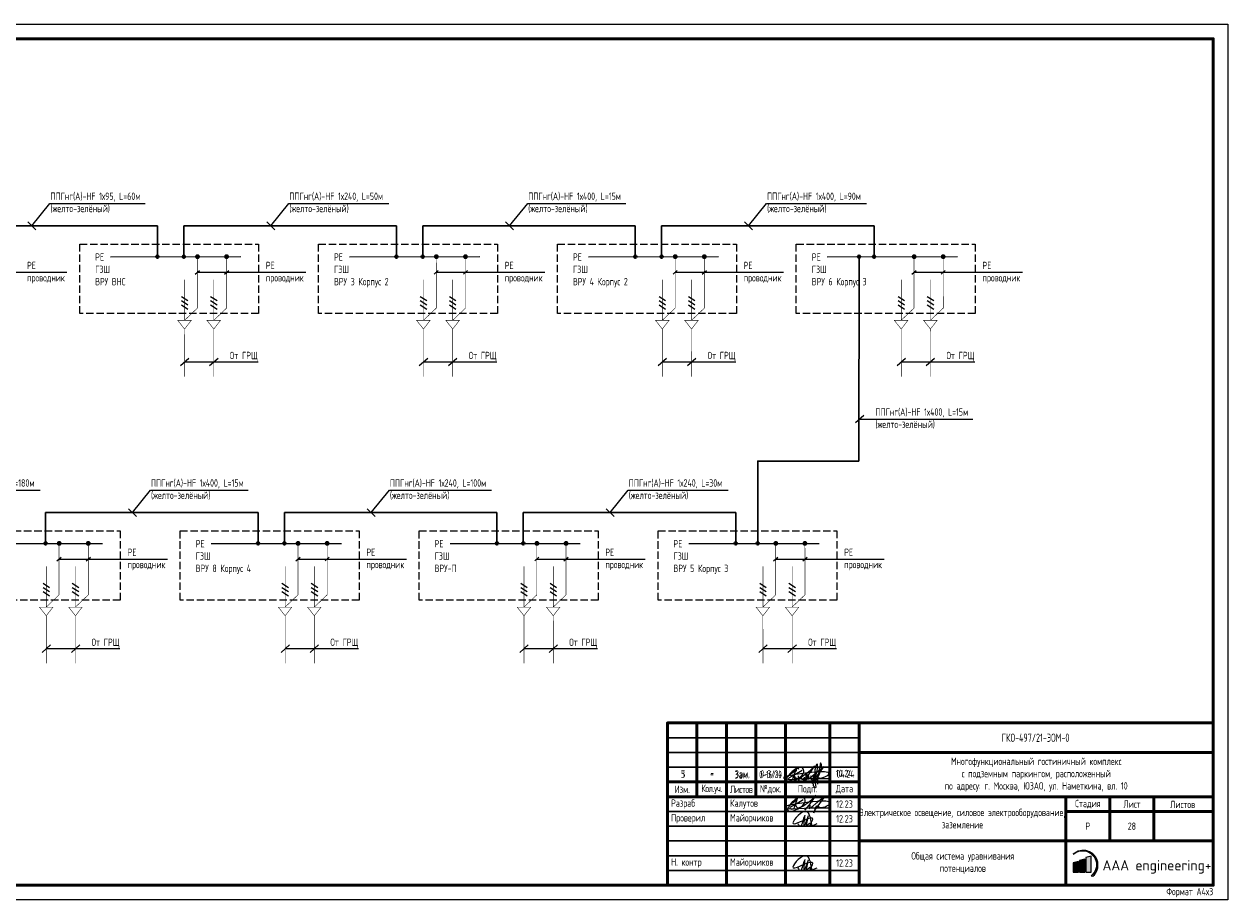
# Model space of a CAD drawing. Header units: millimetres. Extents: x -101899 to 582947, y -77476 to 345289.
# Tile 8 of 100: x 69895 to 110707, y -77476 to -47776. Entities that reach past the tile are written whole.
import ezdxf

# ---------------------------------------------------------------- set-up
doc = ezdxf.new("R2010")
doc.units = ezdxf.units.MM
doc.linetypes.add('GOST2.303 4', pattern=[7, 5, -2, 0])
doc.layers.add('$_ЭОМ', color=140, linetype='Continuous')
doc.layers.add('pecat', color=7, linetype='Continuous')
doc.layers.add('A-____-NOTE-TEXT', color=5, linetype='Continuous', lineweight=5, true_color=0x0000ff)
doc.layers.add('Schm_коммут_устройства', color=7, linetype='Continuous', lineweight=40, true_color=0x000000)
for name, color, linetype, lineweight in [('UD-ЭМ-Text', 7, 'Continuous', 5), ('текст', 7, 'Continuous', 20), ('ФОРМАТ', 7, 'Continuous', 18)]:
    doc.layers.add(name, color=color, linetype=linetype, lineweight=lineweight)
doc.styles.add('$_Electrical_gost', font='cs_gost2304.shx', dxfattribs={"width": 0.8})
doc.styles.add('ЭН', font='GOST_Common.ttf')

# ---------------------------------------------------------------- blocks, each defined once
blk = doc.blocks.new('*U65')
at = {"layer": 'ФОРМАТ'}
blk.add_lwpolyline([(0, 297), (630, 297), (630, 0), (0, 0)], close=True, dxfattribs=at)
at = {"layer": 'ФОРМАТ', "lineweight": 53}
blk.add_lwpolyline([(20, 5), (625, 5), (625, 292), (20, 292)], close=True, dxfattribs=at)
at = {"layer": 'ФОРМАТ', "lineweight": 15, "insert": (625, 2.5), "char_height": 2.5, "width": 42.3874, "attachment_point": 6, "style": '$_Electrical_gost'}
blk.add_mtext('Формат А4х3', dxfattribs=at)
blk = doc.blocks.new('А.Майорчиков')
at = {"layer": 'pecat', "color": 0, "linetype": 'ByBlock', "lineweight": -2}
for points in [[(9.15, 0.19), (6.53, 5.2), (2.48, 0.9), (9.34, 2.54), (8.41, 0.28), (10.98, 0.93)], [(4.13, 0.87), (4.88, 0.03), (6.46, 3.37), (6.66, 3.84)], [(7.72, 3.61), (6.35, 0.21), (6.57, 3.01), (6.66, 3.84)], [(7.72, 3.61), (7.56, 0.35), (8.6, 1.07), (9.07, 0.08), (9.15, 0.19)]]:
    blk.add_spline(points, degree=3, dxfattribs=at)
blk = doc.blocks.new('Штамп 3')
at = {"true_color": 0x504d51}
h = blk.add_hatch(color=251, dxfattribs=at)
h.dxf.hatch_style = 1
h.paths.add_polyline_path([(137.54, 10.47, -1.033512), (143.66, 3.22), (144.25, 3.04, 1.014927)])
at = {"true_color": 0x4b2401}
h = blk.add_hatch(color=38, dxfattribs=at)
h.dxf.hatch_style = 1
h.paths.add_polyline_path([(141.51, 8.85), (139.66, 8.38), (139.66, 4.41), (141.51, 4.41)])
at = {"true_color": 0x139b48}
h = blk.add_hatch(color=114, dxfattribs=at)
h.dxf.hatch_style = 1
h.paths.add_polyline_path([(143.68, 9.85), (141.83, 9.38), (141.83, 4.41), (143.68, 4.41)])
at = {"true_color": 0x504d51}
h = blk.add_hatch(color=251, dxfattribs=at)
h.dxf.hatch_style = 1
h.paths.add_polyline_path([(139.35, 8.01), (137.5, 7.53), (137.5, 4.41), (139.35, 4.41)])
at = {"linetype": 'ByBlock', "lineweight": 25}
blk.add_line((135, 0), (135, 0), dxfattribs=at)
at = {"color": 5, "ltscale": 100}
for points in [[(43.28, 27.38, 0.103904), (43.61, 26.69, 0.235071), (44.38, 26.28, 0.161521), (45.57, 26.81, 0.128808), (46.54, 27.99, 0.085182), (46.66, 28.82, 0.175378), (46.38, 29.61, 0.191596), (45.16, 29.94, 0.119018), (43.97, 29.48, 0.027118), (42.7, 28.54, 0.092445), (41.23, 26.84, 0.062634), (40.74, 25.89, 0.335684), (40.97, 25.21, 0.174698), (42.44, 25.15), (44.15, 25.89, 0.034647), (46.69, 27.31), (47.64, 28), (48.92, 29.08), (50.31, 30.49), (47.42, 26.46), (46.54, 25.39), (48.03, 27.11, -0.763325), (48.26, 27.01, -0.065177), (48.21, 26.72), (48.01, 26.02, 0.052351), (49.3, 26.83), (50.32, 27.69, 0.026697), (51.22, 28.47), (52.49, 29.48), (53.41, 30.32), (52.14, 28.45), (50.92, 26.96), (50.06, 25.73), (49.59, 24.51), (50.42, 26.7, -0.553862), (51.03, 26.84, 0.092612), (51.49, 26.49, 0.087518), (52.39, 26.36, 0.069253), (53.77, 26.75), (54.45, 27.11, 0.092964), (55.08, 27.61, 0.484334), (54.76, 28.29, 0.050486), (53.71, 28.47, 0.039715), (52.14, 28.45), (49.26, 28.25), (47.98, 28.16), (43.93, 27.58), (40.97, 26.99), (40.04, 26.73, 0.32462), (39.87, 26.35, 0.275801), (40.35, 26.05), (42.4, 25.92), (46.49, 26.17), (48.37, 26.19), (50.82, 26.22), (52.6, 26.25), (55.53, 26.2)], [(41.88, 27.72, 0.186939), (44.01, 29.4, 0.016559), (42.83, 26.04, -0.458633), (41.69, 25.89, -0.463695), (41.8, 26.56), (43.59, 27.58), (46.05, 29.06)]]:
    blk.add_lwpolyline(points, format="xyb", dxfattribs=at)
at = {"color": 251, "true_color": 0x504d51}
blk.add_lwpolyline([(137.54, 10.47, -1.033512), (143.66, 3.22), (144.25, 3.04, 1.014927), (137.54, 10.47)], format="xyb", dxfattribs=at)
at = {"color": 38, "true_color": 0x4b2401}
blk.add_lwpolyline([(139.66, 4.41), (141.51, 4.41), (141.51, 8.85), (139.66, 8.38)], close=True, dxfattribs=at)
at = {"color": 114, "true_color": 0x139b48}
blk.add_lwpolyline([(141.83, 4.41), (143.68, 4.41), (143.68, 9.85), (141.83, 9.38)], close=True, dxfattribs=at)
at = {"color": 251, "true_color": 0x504d51}
blk.add_lwpolyline([(137.5, 4.41), (139.35, 4.41), (139.35, 8.01), (137.5, 7.53)], close=True, dxfattribs=at)
at = {"layer": 'A-____-NOTE-TEXT'}
for points, knots in [([(48.75, 37.09), (48.7, 37.05), (48.57, 36.95), (48.63, 36.52), (48.59, 36.03), (49.14, 35.51), (49.57, 35.95), (49.51, 36.46), (49.47, 37.89), (49.46, 36.19), (49.63, 35.67), (49.68, 35.38), (49.27, 35.28), (50.23, 36.8), (50.37, 37.75), (50.97, 39.29), (50.92, 41.89), (49.94, 39.75), (50.01, 38.17), (49.88, 35.84), (50.17, 34.09), (50.27, 33.12), (49.99, 32.66), (49.36, 34.06), (49.38, 34.61), (49.34, 35.4), (50.05, 35.34), (50.78, 36.08), (51.39, 37.28), (51.82, 38.53), (52.18, 39.71), (52.33, 40.51), (51.91, 41.77), (51.4, 38.97), (51.25, 37.73), (50.74, 35.55), (50.86, 34.63), (50.91, 34.28)], [0, 0, 0, 0, 0.171393, 0.462094, 1.155737, 1.720369, 2.134476, 2.581555, 3.413728, 4.727463, 4.955197, 5.268252, 5.386123, 5.974734, 8.275816, 9.709852, 11.379458, 12.738559, 14.08585, 16.758326, 19.400492, 19.4584, 19.701898, 20.658885, 22.005926, 22.211787, 22.746414, 23.520346, 25.302356, 26.708962, 27.532365, 28.93512, 29.430518, 30.452004, 33.845551, 35.598043, 36.6598, 36.6598, 36.6598, 36.6598]), ([(44.53, 39.28), (44.49, 39.43), (44.4, 39.78), (44.11, 39.68), (43.84, 39.45), (43.63, 39.23), (43.58, 38.99), (43.67, 38.54), (43.83, 38.88), (43.61, 39.2), (43.45, 39.01), (43.3, 38.55), (43.18, 38.23), (43.08, 37.93), (43.03, 37.52), (42.98, 37.09), (42.91, 36.62), (42.96, 36.22), (43.17, 35.89), (43.48, 35.7), (43.74, 35.95), (43.88, 36.08)], [0, 0, 0, 0, 0.00156145, 0.00237391, 0.00318637, 0.00426225, 0.00533812, 0.00576408, 0.00720477, 0.00786618, 0.00889718, 0.00992817, 0.01103358, 0.01213898, 0.01353242, 0.01492586, 0.01652142, 0.01811698, 0.01894265, 0.01976832, 0.02164005, 0.02164005, 0.02164005, 0.02164005]), ([(44.33, 37.12), (44.34, 36.99), (44.39, 36.61), (44.46, 36.08), (44.5, 35.72), (44.52, 35.51), (44.45, 35.73), (44.39, 36.07), (44.41, 36.29), (44.58, 36.24), (44.82, 36.11), (45.03, 36.08), (45.22, 36.26), (45.35, 36.56), (45.44, 36.91), (45.38, 36.75), (45.33, 36.42), (45.33, 36.24), (45.46, 36.06), (45.66, 35.94), (45.87, 35.9), (46.09, 35.95), (46.27, 36.07), (46.39, 36.24), (46.45, 36.44), (46.49, 36.8), (46.47, 36.56), (46.49, 36.24), (46.53, 36.04), (46.62, 35.87), (46.81, 35.79), (47.06, 35.82), (47.27, 35.92), (47.4, 36.07), (47.48, 36.24), (47.53, 36.42), (47.56, 36.6), (47.58, 36.79), (47.57, 36.99), (47.51, 37.17), (47.4, 37.33), (47.22, 37.47), (47, 37.39), (46.85, 37.11), (46.88, 36.89), (46.89, 36.76)], [0, 0, 0, 0, 0.00129405, 0.00258809, 0.00323512, 0.00420565, 0.00547717, 0.00607914, 0.0066811, 0.00758406, 0.00823518, 0.00880474, 0.0093743, 0.01024675, 0.01089139, 0.01218066, 0.01264098, 0.01336454, 0.01415422, 0.01479727, 0.01544031, 0.01613694, 0.01683356, 0.01735602, 0.01787849, 0.01835135, 0.01966146, 0.0200997, 0.02060927, 0.02137362, 0.02213797, 0.02294275, 0.02354633, 0.0242984, 0.02484929, 0.02540017, 0.02595105, 0.02656826, 0.02718548, 0.0278027, 0.02841992, 0.02901094, 0.02976194, 0.0305756, 0.03182741, 0.03182741, 0.03182741, 0.03182741])]:
    blk.add_open_spline(points, degree=3, knots=knots, dxfattribs=at)
at = {"layer": 'ФОРМАТ', "lineweight": 50}
for p, q in [((10, 55), (10, 30)), ((20, 0), (20, 55)), ((30, 55), (30, 30)), ((40, 0), (40, 55)), ((55, 55), (55, 0)), ((65, 0), (65, 55)), ((65, 45), (185, 45)), ((0, 35), (65, 35)), ((0, 30), (185, 30)), ((135, 30), (135, 0)), ((150, 15), (150, 30)), ((164.88, 30), (164.88, 15)), ((135, 25), (185, 25)), ((65, 15), (185, 15))]:
    blk.add_line(p, q, dxfattribs=at)
at = {"layer": 'ФОРМАТ', "lineweight": 30}
for p, q in [((0, 50), (65, 50)), ((0, 45), (65, 45)), ((0, 40), (65, 40)), ((0, 25), (65, 25)), ((0, 20), (65, 20)), ((0, 15), (65, 15)), ((0, 10), (65, 10)), ((0, 5), (65, 5))]:
    blk.add_line(p, q, dxfattribs=at)
at = {"layer": 'ФОРМАТ', "lineweight": 15}
blk.add_line((150, 30), (135, 30), dxfattribs=at)
at = {"layer": 'ФОРМАТ', "lineweight": 50}
blk.add_lwpolyline([(185, 0), (0, 0), (0, 55), (185, 55)], close=True, dxfattribs=at)
at = {"color": 5, "ltscale": 100, "xscale": 0.96, "yscale": 0.96, "zscale": 0.96}
for p in [(40.23, 20), (40.23, 5)]:
    blk.add_blockref('А.Майорчиков', p, dxfattribs=at)
at = {"insert": (147.49, 8.5), "char_height": 3.5, "attachment_point": 1, "style": 'ЭН'}
blk.add_mtext('AAA engineering+', dxfattribs=at)
at = {"layer": 'текст', "char_height": 2.5, "style": '$_Electrical_gost'}
for s, insert, width, attachment_point in [('{\\H1.125x;ГКО-497/21-ЭОМ-0}', (113.3, 50), 34.3745, 4), ('Многофункциональный гостиничный комплекс\\Pс подземным паркингом, расположенный\\Pпо адресу: г. Москва, ЮЗАО, ул. Наметкина, вл. 10', (125, 37.5), 109.4637, 5), ('-', (14.48, 39.38), 2.8011, 1), ('Зам.', (22.74, 37.41), 5.9535, 4), ('{\\W0.7;0-16/10}', (31.1, 37.51), 7.9811, 4), ('Изм.', (5, 32.5), 10, 5), ('{\\T0.9;Кол.уч.}', (15, 32.5), 10, 5), ('{\\T0.9;Листов}', (25, 32.5), 10, 5), ('№док.', (35, 32.5), 10, 5), ('Подп.', (47.5, 32.5), 15, 5), ('Дата', (60, 32.5), 10, 5), (' Разраб', (0, 27.5), 20, 4), (' Калутов', (20, 27.5), 20, 4), ('{\\W0.9;12.23}', (60, 27.5), 10, 5), ('Стадия', (142.5, 27.5), 15, 5), ('Лист', (157.5, 27.5), 15, 5), ('Листов', (174.63, 27.37), 20, 5), ('Электрическое освещение, силовое электрооборудование,\\Pзаземление', (100, 22.58), 70, 5), (' Проверил', (0, 22.5), 20, 4), (' Майорчиков', (20, 22.5), 20, 4), ('{\\W0.9;12.23}', (60, 22.5), 10, 5), ('Р', (142.5, 20), 15, 5), (' Н. контр', (0, 7.5), 20, 4), ('{\\W0.9;12.23}', (60, 7.5), 10, 5), (' Майорчиков', (20, 7.5), 20, 4)]:
    blk.add_mtext(s, dxfattribs=dict(at, insert=insert, width=width, attachment_point=attachment_point))
at = {"layer": 'текст', "char_height": 2.5, "attachment_point": 1, "style": '$_Electrical_gost'}
for s, width, insert in [('\\pxsm1.5;5', 2.5, (4.66, 38.96)), ('\\pxsm1.5;10.24', 5.8481, (57.1, 39.14))]:
    blk.add_mtext_dynamic_manual_height_columns(s, width=width, gutter_width=1000, heights=[0], dxfattribs=dict(at, insert=insert))

msp = doc.modelspace()

# ---------------------------------------------------------------- hatches: boundary and pattern name
at = {"linetype": 'Continuous'}
h = msp.add_hatch(color=256, dxfattribs=at)
edge = h.paths.add_edge_path()
edge.add_arc((75774.6, -55662.5), 82.7, 0, 360)
h = msp.add_hatch(color=256, dxfattribs=at)
edge = h.paths.add_edge_path()
edge.add_arc((76760.5, -55662.5), 82.7, 0, 360)
h = msp.add_hatch(color=256, dxfattribs=at)
edge = h.paths.add_edge_path()
edge.add_arc((83872.9, -55662.5), 82.7, 0, 360)
h = msp.add_hatch(color=256, dxfattribs=at)
edge = h.paths.add_edge_path()
edge.add_arc((84858.8, -55662.5), 82.7, 0, 360)
h = msp.add_hatch(color=256, dxfattribs=at)
edge = h.paths.add_edge_path()
edge.add_arc((91971.2, -55662.5), 82.7, 0, 360)
h = msp.add_hatch(color=256, dxfattribs=at)
edge = h.paths.add_edge_path()
edge.add_arc((92957.1, -55662.5), 82.7, 0, 360)
h = msp.add_hatch(color=256, dxfattribs=at)
edge = h.paths.add_edge_path()
edge.add_arc((100069.5, -55662.5), 82.7, 0, 360)
h = msp.add_hatch(color=256, dxfattribs=at)
edge = h.paths.add_edge_path()
edge.add_arc((101055.4, -55662.5), 82.7, 0, 360)
h = msp.add_hatch(color=256, dxfattribs=at)
edge = h.paths.add_edge_path()
edge.add_arc((71085.7, -65385.8), 82.7, 0, 360)
h = msp.add_hatch(color=256, dxfattribs=at)
edge = h.paths.add_edge_path()
edge.add_arc((72071.6, -65385.8), 82.7, 0, 360)
h = msp.add_hatch(color=256, dxfattribs=at)
edge = h.paths.add_edge_path()
edge.add_arc((79184, -65385.8), 82.7, 0, 360)
h = msp.add_hatch(color=256, dxfattribs=at)
edge = h.paths.add_edge_path()
edge.add_arc((80169.9, -65385.8), 82.7, 0, 360)
h = msp.add_hatch(color=256, dxfattribs=at)
edge = h.paths.add_edge_path()
edge.add_arc((87282.3, -65385.8), 82.7, 0, 360)
h = msp.add_hatch(color=256, dxfattribs=at)
edge = h.paths.add_edge_path()
edge.add_arc((88268.2, -65385.8), 82.7, 0, 360)
h = msp.add_hatch(color=256, dxfattribs=at)
edge = h.paths.add_edge_path()
edge.add_arc((95380.6, -65385.8), 82.7, 0, 360)
h = msp.add_hatch(color=256, dxfattribs=at)
edge = h.paths.add_edge_path()
edge.add_arc((96366.5, -65385.8), 82.7, 0, 360)
at = {"layer": 'Schm_коммут_устройства', "ltscale": 100}
h = msp.add_hatch(color=256, dxfattribs=at)
edge = h.paths.add_edge_path()
edge.add_arc((74417.3, -55665.4), 39.7, 0, 360)
h = msp.add_hatch(color=256, dxfattribs=at)
edge = h.paths.add_edge_path()
edge.add_arc((74417.3, -55665.4), 39.7, 0, 360)
h = msp.add_hatch(color=256, dxfattribs=at)
edge = h.paths.add_edge_path()
edge.add_arc((75311.2, -55665.4), 39.7, 0, 360)
h = msp.add_hatch(color=256, dxfattribs=at)
edge = h.paths.add_edge_path()
edge.add_arc((75311.2, -55665.4), 39.7, 0, 360)
h = msp.add_hatch(color=256, dxfattribs=at)
edge = h.paths.add_edge_path()
edge.add_arc((82515.6, -55665.4), 39.7, 0, 360)
h = msp.add_hatch(color=256, dxfattribs=at)
edge = h.paths.add_edge_path()
edge.add_arc((82515.6, -55665.4), 39.7, 0, 360)
h = msp.add_hatch(color=256, dxfattribs=at)
edge = h.paths.add_edge_path()
edge.add_arc((83409.5, -55665.4), 39.7, 0, 360)
h = msp.add_hatch(color=256, dxfattribs=at)
edge = h.paths.add_edge_path()
edge.add_arc((83409.5, -55665.4), 39.7, 0, 360)
h = msp.add_hatch(color=256, dxfattribs=at)
edge = h.paths.add_edge_path()
edge.add_arc((90613.9, -55665.4), 39.7, 0, 360)
h = msp.add_hatch(color=256, dxfattribs=at)
edge = h.paths.add_edge_path()
edge.add_arc((90613.9, -55665.4), 39.7, 0, 360)
h = msp.add_hatch(color=256, dxfattribs=at)
edge = h.paths.add_edge_path()
edge.add_arc((91507.8, -55665.4), 39.7, 0, 360)
h = msp.add_hatch(color=256, dxfattribs=at)
edge = h.paths.add_edge_path()
edge.add_arc((91507.8, -55665.4), 39.7, 0, 360)
h = msp.add_hatch(color=256, dxfattribs=at)
edge = h.paths.add_edge_path()
edge.add_arc((98204.8, -55666.8), 39.7, 0, 360)
h = msp.add_hatch(color=256, dxfattribs=at)
edge = h.paths.add_edge_path()
edge.add_arc((98204.8, -55666.8), 39.7, 0, 360)
h = msp.add_hatch(color=256, dxfattribs=at)
edge = h.paths.add_edge_path()
edge.add_arc((98712.2, -55665.4), 39.7, 0, 360)
h = msp.add_hatch(color=256, dxfattribs=at)
edge = h.paths.add_edge_path()
edge.add_arc((98712.2, -55665.4), 39.7, 0, 360)
h = msp.add_hatch(color=256, dxfattribs=at)
edge = h.paths.add_edge_path()
edge.add_arc((70622.3, -65386.8), 39.7, 0, 360)
h = msp.add_hatch(color=256, dxfattribs=at)
edge = h.paths.add_edge_path()
edge.add_arc((70622.3, -65386.8), 39.7, 0, 360)
h = msp.add_hatch(color=256, dxfattribs=at)
edge = h.paths.add_edge_path()
edge.add_arc((77826.7, -65388.8), 39.7, 0, 360)
h = msp.add_hatch(color=256, dxfattribs=at)
edge = h.paths.add_edge_path()
edge.add_arc((77826.7, -65388.8), 39.7, 0, 360)
h = msp.add_hatch(color=256, dxfattribs=at)
edge = h.paths.add_edge_path()
edge.add_arc((78720.6, -65386.8), 39.7, 0, 360)
h = msp.add_hatch(color=256, dxfattribs=at)
edge = h.paths.add_edge_path()
edge.add_arc((78720.6, -65386.8), 39.7, 0, 360)
h = msp.add_hatch(color=256, dxfattribs=at)
edge = h.paths.add_edge_path()
edge.add_arc((85925, -65388.8), 39.7, 0, 360)
h = msp.add_hatch(color=256, dxfattribs=at)
edge = h.paths.add_edge_path()
edge.add_arc((85925, -65388.8), 39.7, 0, 360)
h = msp.add_hatch(color=256, dxfattribs=at)
edge = h.paths.add_edge_path()
edge.add_arc((86819, -65386.8), 39.7, 0, 360)
h = msp.add_hatch(color=256, dxfattribs=at)
edge = h.paths.add_edge_path()
edge.add_arc((86819, -65386.8), 39.7, 0, 360)
h = msp.add_hatch(color=256, dxfattribs=at)
edge = h.paths.add_edge_path()
edge.add_arc((94023.3, -65388.8), 39.7, 0, 360)
h = msp.add_hatch(color=256, dxfattribs=at)
edge = h.paths.add_edge_path()
edge.add_arc((94023.3, -65388.8), 39.7, 0, 360)
h = msp.add_hatch(color=256, dxfattribs=at)
edge = h.paths.add_edge_path()
edge.add_arc((94767.8, -65386.9), 39.7, 0, 360)
h = msp.add_hatch(color=256, dxfattribs=at)
edge = h.paths.add_edge_path()
edge.add_arc((94767.8, -65386.9), 39.7, 0, 360)

# ---------------------------------------------------------------- linework, layer by layer
at = {"linetype": 'Continuous'}
for p, q in [((70158.7, -54618.6), (70772.1, -53860.9)), ((70772.1, -53860.9), (74005.4, -53860.9)), ((78257, -54618.6), (78870.4, -53860.9)), ((78870.4, -53860.9), (82264, -53860.9)), ((86355.3, -54618.6), (86968.7, -53860.9)), ((86968.7, -53860.9), (90292.6, -53860.9)), ((94453.6, -54618.6), (95067, -53860.9)), ((95067, -53860.9), (98459.5, -53860.9)), ((70022.3, -54487), (70295.1, -54750.2)), ((78120.6, -54487), (78393.4, -54750.2)), ((86218.9, -54487), (86491.7, -54750.2)), ((94317.2, -54487), (94590, -54750.2)), ((75698.7, -56257.2), (75840.4, -56131.3)), ((76690, -56257.2), (76831.7, -56131.3)), ((83797, -56257.2), (83938.7, -56131.3)), ((84788.3, -56257.2), (84930, -56131.3)), ((91895.4, -56257.2), (92037.1, -56131.3)), ((92886.6, -56257.2), (93028.3, -56131.3)), ((99993.7, -56257.2), (100135.4, -56131.3)), ((100984.9, -56257.2), (101126.6, -56131.3)), ((75196.6, -59356.9), (75480, -59105.1)), ((76186.8, -59356.9), (76470.2, -59105.1)), ((83294.9, -59356.9), (83578.3, -59105.1)), ((84285.1, -59356.9), (84568.5, -59105.1)), ((91393.2, -59356.9), (91676.6, -59105.1)), ((92383.4, -59356.9), (92666.8, -59105.1)), ((99491.5, -59356.9), (99774.9, -59105.1)), ((100481.7, -59356.9), (100765.1, -59105.1)), ((98081.5, -61291.6), (98364.9, -61039.8)), ((98201.1, -61177.5), (102060.2, -61177.5)), ((66948.6, -63584.2), (70436.6, -63584.2)), ((73568.1, -64342), (74181.5, -63584.2)), ((74181.5, -63584.2), (77495.8, -63584.2)), ((81666.4, -64342), (82279.8, -63584.2)), ((82279.8, -63584.2), (85744.9, -63584.2)), ((89764.7, -64342), (90378.1, -63584.2)), ((90378.1, -63584.2), (93766.1, -63584.2)), ((73431.7, -64210.4), (73704.5, -64473.5)), ((81530, -64210.4), (81802.8, -64473.5)), ((89628.3, -64210.4), (89901.1, -64473.5)), ((71009.9, -65980.5), (71151.6, -65854.6)), ((72001.1, -65980.5), (72142.8, -65854.6)), ((79108.2, -65980.5), (79249.9, -65854.6)), ((80099.4, -65980.5), (80241.1, -65854.6)), ((87206.5, -65980.5), (87348.2, -65854.6)), ((88197.7, -65980.5), (88339.4, -65854.6)), ((95304.8, -65980.5), (95446.5, -65854.6)), ((96296, -65980.5), (96437.7, -65854.6)), ((70507.7, -69080.2), (70791.1, -68828.5)), ((71497.9, -69080.2), (71781.3, -68828.5)), ((78606.1, -69080.2), (78889.4, -68828.5)), ((79596.2, -69080.2), (79879.6, -68828.5)), ((86704.4, -69080.2), (86987.7, -68828.5)), ((87694.6, -69080.2), (87977.9, -68828.5)), ((94802.7, -69080.2), (95086.1, -68828.5)), ((95792.9, -69080.2), (96076.3, -68828.5))]:
    msp.add_line(p, q, dxfattribs=at)
at = {"lineweight": 30, "ltscale": 100}
for p, q in [((74417.3, -54618.6), (67212.9, -54618.6)), ((74417.3, -54618.6), (74417.3, -55665.4)), ((82515.6, -54618.6), (75311.2, -54618.6)), ((75311.2, -54618.6), (75311.2, -55665.4)), ((82515.6, -54618.6), (82515.6, -55665.4)), ((90613.9, -54618.6), (83409.5, -54618.6)), ((83409.5, -54618.6), (83409.5, -55665.4)), ((90613.9, -54618.6), (90613.9, -55665.4)), ((98712.2, -54618.6), (91507.8, -54618.6)), ((91507.8, -54618.6), (91507.8, -55665.4)), ((98712.2, -54618.6), (98712.2, -55665.4)), ((98204.8, -55665.4), (98200.1, -62595.9)), ((70622.3, -64342), (70622.3, -65388.8)), ((77826.7, -64342), (70622.3, -64342)), ((77826.7, -64342), (77826.7, -65388.8)), ((78720.6, -64342), (78720.6, -65388.8)), ((85925, -64342), (78720.6, -64342)), ((85925, -64342), (85925, -65388.8)), ((86819, -64342), (86819, -65388.8)), ((94023.3, -64342), (86819, -64342)), ((94023.3, -64342), (94023.3, -65388.8))]:
    msp.add_line(p, q, dxfattribs=at)
at = {"ltscale": 100}
for p, q in [((72830.3, -55665.2), (77244.7, -55662.1)), ((80928.6, -55665.2), (85343, -55662.1)), ((89027, -55665.2), (93441.3, -55662.1)), ((97125.3, -55665.2), (101539.6, -55662.1)), ((68141.5, -65388.5), (72555.8, -65385.5)), ((76239.8, -65388.5), (80654.1, -65385.5)), ((84338.1, -65388.5), (88752.4, -65385.5)), ((92436.4, -65388.5), (96850.7, -65385.5))]:
    msp.add_line(p, q, dxfattribs=at)
at = {"linetype": 'Continuous', "lineweight": 25}
for p, q in [((75228.3, -57013.1), (75448.3, -57154.9)), ((75228.3, -57013.1), (75448.3, -57154.9)), ((76219, -57013.1), (76439, -57154.9)), ((76219, -57013.1), (76439, -57154.9)), ((83326.6, -57013.1), (83546.6, -57154.9)), ((83326.6, -57013.1), (83546.6, -57154.9)), ((84317.3, -57013.1), (84537.3, -57154.9)), ((84317.3, -57013.1), (84537.3, -57154.9)), ((91424.9, -57013.1), (91644.9, -57154.9)), ((91424.9, -57013.1), (91644.9, -57154.9)), ((92415.6, -57013.1), (92635.6, -57154.9)), ((92415.6, -57013.1), (92635.6, -57154.9)), ((99523.2, -57013.1), (99743.2, -57154.9)), ((99523.2, -57013.1), (99743.2, -57154.9)), ((100513.9, -57013.1), (100733.9, -57154.9)), ((100513.9, -57013.1), (100733.9, -57154.9)), ((75228.3, -57154.9), (75448.3, -57296.7)), ((75228.3, -57154.9), (75448.3, -57296.7)), ((75228.3, -57296.7), (75448.3, -57438.5)), ((75228.3, -57296.7), (75448.3, -57438.5)), ((76219, -57154.9), (76439, -57296.7)), ((76219, -57154.9), (76439, -57296.7)), ((76219, -57296.7), (76439, -57438.5)), ((76219, -57296.7), (76439, -57438.5)), ((83326.6, -57154.9), (83546.6, -57296.7)), ((83326.6, -57154.9), (83546.6, -57296.7)), ((83326.6, -57296.7), (83546.6, -57438.5)), ((83326.6, -57296.7), (83546.6, -57438.5)), ((84317.3, -57154.9), (84537.3, -57296.7)), ((84317.3, -57154.9), (84537.3, -57296.7)), ((84317.3, -57296.7), (84537.3, -57438.5)), ((84317.3, -57296.7), (84537.3, -57438.5)), ((91424.9, -57154.9), (91644.9, -57296.7)), ((91424.9, -57154.9), (91644.9, -57296.7)), ((91424.9, -57296.7), (91644.9, -57438.5)), ((91424.9, -57296.7), (91644.9, -57438.5)), ((92415.6, -57154.9), (92635.6, -57296.7)), ((92415.6, -57154.9), (92635.6, -57296.7)), ((92415.6, -57296.7), (92635.6, -57438.5)), ((92415.6, -57296.7), (92635.6, -57438.5)), ((99523.2, -57154.9), (99743.2, -57296.7)), ((99523.2, -57154.9), (99743.2, -57296.7)), ((99523.2, -57296.7), (99743.2, -57438.5)), ((99523.2, -57296.7), (99743.2, -57438.5)), ((100513.9, -57154.9), (100733.9, -57296.7)), ((100513.9, -57154.9), (100733.9, -57296.7)), ((100513.9, -57296.7), (100733.9, -57438.5)), ((100513.9, -57296.7), (100733.9, -57438.5)), ((70539.4, -66736.4), (70759.4, -66878.2)), ((70539.4, -66736.4), (70759.4, -66878.2)), ((70539.4, -66878.2), (70759.4, -67020)), ((70539.4, -66878.2), (70759.4, -67020)), ((71530.1, -66736.4), (71750.1, -66878.2)), ((71530.1, -66736.4), (71750.1, -66878.2)), ((71530.1, -66878.2), (71750.1, -67020)), ((71530.1, -66878.2), (71750.1, -67020)), ((78637.8, -66736.4), (78857.7, -66878.2)), ((78637.8, -66736.4), (78857.7, -66878.2)), ((78637.8, -66878.2), (78857.7, -67020)), ((78637.8, -66878.2), (78857.7, -67020)), ((79628.4, -66736.4), (79848.4, -66878.2)), ((79628.4, -66736.4), (79848.4, -66878.2)), ((79628.4, -66878.2), (79848.4, -67020)), ((79628.4, -66878.2), (79848.4, -67020)), ((86736.1, -66736.4), (86956, -66878.2)), ((86736.1, -66736.4), (86956, -66878.2)), ((86736.1, -66878.2), (86956, -67020)), ((86736.1, -66878.2), (86956, -67020)), ((87726.7, -66736.4), (87946.7, -66878.2)), ((87726.7, -66736.4), (87946.7, -66878.2)), ((87726.7, -66878.2), (87946.7, -67020)), ((87726.7, -66878.2), (87946.7, -67020)), ((94834.4, -66736.4), (95054.4, -66878.2)), ((94834.4, -66736.4), (95054.4, -66878.2)), ((94834.4, -66878.2), (95054.4, -67020)), ((94834.4, -66878.2), (95054.4, -67020)), ((95825, -66736.4), (96045, -66878.2)), ((95825, -66736.4), (96045, -66878.2)), ((95825, -66878.2), (96045, -67020)), ((95825, -66878.2), (96045, -67020)), ((70539.4, -67020), (70759.4, -67161.8)), ((70539.4, -67020), (70759.4, -67161.8)), ((71530.1, -67020), (71750.1, -67161.8)), ((71530.1, -67020), (71750.1, -67161.8)), ((78637.8, -67020), (78857.7, -67161.8)), ((78637.8, -67020), (78857.7, -67161.8)), ((79628.4, -67020), (79848.4, -67161.8)), ((79628.4, -67020), (79848.4, -67161.8)), ((86736.1, -67020), (86956, -67161.8)), ((86736.1, -67020), (86956, -67161.8)), ((87726.7, -67020), (87946.7, -67161.8)), ((87726.7, -67020), (87946.7, -67161.8)), ((94834.4, -67020), (95054.4, -67161.8)), ((94834.4, -67020), (95054.4, -67161.8)), ((95825, -67020), (96045, -67161.8)), ((95825, -67020), (96045, -67161.8))]:
    msp.add_line(p, q, dxfattribs=at)
at = {"linetype": 'GOST2.303 4', "lineweight": 25, "ltscale": 50}
for points in [[(71780.7, -55240.7), (77845.8, -55240.7), (77845.8, -57591.5), (71780.7, -57591.5)], [(79879.1, -55240.7), (85944.2, -55240.7), (85944.2, -57591.5), (79879.1, -57591.5)], [(87977.4, -55240.7), (94042.5, -55240.7), (94042.5, -57591.5), (87977.4, -57591.5)], [(96075.7, -55240.7), (102140.8, -55240.7), (102140.8, -57591.5), (96075.7, -57591.5)], [(67091.9, -64964), (73157, -64964), (73157, -67314.9), (67091.9, -67314.9)], [(75190.2, -64964), (81255.3, -64964), (81255.3, -67314.9), (75190.2, -67314.9)], [(83288.5, -64964), (89353.6, -64964), (89353.6, -67314.9), (83288.5, -67314.9)], [(91386.8, -64964), (97451.9, -64964), (97451.9, -67314.9), (91386.8, -67314.9)]]:
    msp.add_lwpolyline(points, close=True, dxfattribs=at)
at = {"linetype": 'Continuous', "lineweight": -3, "const_width": 17.5}
for points in [[(75334.2, -57823.1), (75771, -57407), (75769.8, -55663.1)], [(76324.9, -57823.1), (76761.7, -57407), (76760.5, -55662.5)], [(83432.5, -57823.1), (83869.3, -57407), (83868.1, -55663.1)], [(84423.2, -57823.1), (84860, -57407), (84858.8, -55662.5)], [(91530.8, -57823.1), (91967.6, -57407), (91966.4, -55663.1)], [(92521.5, -57823.1), (92958.3, -57407), (92957.1, -55662.5)], [(99629.2, -57823.1), (100065.9, -57407), (100064.7, -55663.1)], [(100619.8, -57823.1), (101056.6, -57407), (101055.4, -55662.5)], [(75338.3, -56438.8), (75338.3, -57819.2)], [(76329, -56438.8), (76329, -57819.2)], [(83436.6, -56438.8), (83436.6, -57819.2)], [(84427.3, -56438.8), (84427.3, -57819.2)], [(91534.9, -56438.8), (91534.9, -57819.2)], [(92525.6, -56438.8), (92525.6, -57819.2)], [(99633.2, -56438.8), (99633.2, -57819.2)], [(100623.9, -56438.8), (100623.9, -57819.2)], [(75336.1, -58117.2), (75104.2, -57823.1), (75564.3, -57823.1), (75336.1, -58117.2)], [(75336.1, -58117.2), (75104.2, -57823.1), (75564.3, -57823.1), (75336.1, -58117.2)], [(76326.7, -58117.2), (76094.9, -57823.1), (76554.9, -57823.1), (76326.7, -58117.2)], [(76326.7, -58117.2), (76094.9, -57823.1), (76554.9, -57823.1), (76326.7, -58117.2)], [(83434.4, -58117.2), (83202.5, -57823.1), (83662.6, -57823.1), (83434.4, -58117.2)], [(83434.4, -58117.2), (83202.5, -57823.1), (83662.6, -57823.1), (83434.4, -58117.2)], [(84425.1, -58117.2), (84193.2, -57823.1), (84653.2, -57823.1), (84425.1, -58117.2)], [(84425.1, -58117.2), (84193.2, -57823.1), (84653.2, -57823.1), (84425.1, -58117.2)], [(91532.7, -58117.2), (91300.8, -57823.1), (91760.9, -57823.1), (91532.7, -58117.2)], [(91532.7, -58117.2), (91300.8, -57823.1), (91760.9, -57823.1), (91532.7, -58117.2)], [(92523.4, -58117.2), (92291.5, -57823.1), (92751.6, -57823.1), (92523.4, -58117.2)], [(92523.4, -58117.2), (92291.5, -57823.1), (92751.6, -57823.1), (92523.4, -58117.2)], [(99631, -58117.2), (99399.1, -57823.1), (99859.2, -57823.1), (99631, -58117.2)], [(99631, -58117.2), (99399.1, -57823.1), (99859.2, -57823.1), (99631, -58117.2)], [(100621.7, -58117.2), (100389.8, -57823.1), (100849.9, -57823.1), (100621.7, -58117.2)], [(100621.7, -58117.2), (100389.8, -57823.1), (100849.9, -57823.1), (100621.7, -58117.2)], [(75336.1, -58117.2), (75338.3, -59733.9)], [(76326.7, -58117.2), (76329, -59733.9)], [(83434.4, -58117.2), (83436.6, -59733.9)], [(84425.1, -58117.2), (84427.3, -59733.9)], [(91532.7, -58117.2), (91534.9, -59733.9)], [(92523.4, -58117.2), (92525.6, -59733.9)], [(99631, -58117.2), (99633.2, -59733.9)], [(100621.7, -58117.2), (100623.9, -59733.9)], [(70645.4, -67546.5), (71082.1, -67130.3), (71080.9, -65386.5)], [(71636, -67546.5), (72072.8, -67130.3), (72071.6, -65385.8)], [(78743.7, -67546.5), (79180.4, -67130.3), (79179.2, -65386.5)], [(79734.3, -67546.5), (80171.1, -67130.3), (80169.9, -65385.8)], [(86842, -67546.5), (87278.8, -67130.3), (87277.5, -65386.5)], [(87832.6, -67546.5), (88269.4, -67130.3), (88268.2, -65385.8)], [(94940.3, -67546.5), (95377.1, -67130.3), (95375.9, -65386.5)], [(95931, -67546.5), (96367.7, -67130.3), (96366.5, -65385.8)], [(70649.4, -66162.1), (70649.4, -67542.6)], [(71640.1, -66162.1), (71640.1, -67542.6)], [(78747.7, -66162.1), (78747.7, -67542.6)], [(79738.4, -66162.1), (79738.4, -67542.6)], [(86846.1, -66162.1), (86846.1, -67542.6)], [(87836.7, -66162.1), (87836.7, -67542.6)], [(94944.4, -66162.1), (94944.4, -67542.6)], [(95935, -66162.1), (95935, -67542.6)], [(70647.2, -67840.6), (70415.3, -67546.5), (70875.4, -67546.5), (70647.2, -67840.6)], [(70647.2, -67840.6), (70415.3, -67546.5), (70875.4, -67546.5), (70647.2, -67840.6)], [(71637.9, -67840.6), (71406, -67546.5), (71866.1, -67546.5), (71637.9, -67840.6)], [(71637.9, -67840.6), (71406, -67546.5), (71866.1, -67546.5), (71637.9, -67840.6)], [(78745.5, -67840.6), (78513.6, -67546.5), (78973.7, -67546.5), (78745.5, -67840.6)], [(78745.5, -67840.6), (78513.6, -67546.5), (78973.7, -67546.5), (78745.5, -67840.6)], [(79736.2, -67840.6), (79504.3, -67546.5), (79964.4, -67546.5), (79736.2, -67840.6)], [(79736.2, -67840.6), (79504.3, -67546.5), (79964.4, -67546.5), (79736.2, -67840.6)], [(86843.8, -67840.6), (86611.9, -67546.5), (87072, -67546.5), (86843.8, -67840.6)], [(86843.8, -67840.6), (86611.9, -67546.5), (87072, -67546.5), (86843.8, -67840.6)], [(87834.5, -67840.6), (87602.6, -67546.5), (88062.7, -67546.5), (87834.5, -67840.6)], [(87834.5, -67840.6), (87602.6, -67546.5), (88062.7, -67546.5), (87834.5, -67840.6)], [(94942.1, -67840.6), (94710.2, -67546.5), (95170.3, -67546.5), (94942.1, -67840.6)], [(94942.1, -67840.6), (94710.2, -67546.5), (95170.3, -67546.5), (94942.1, -67840.6)], [(95932.8, -67840.6), (95700.9, -67546.5), (96161, -67546.5), (95932.8, -67840.6)], [(95932.8, -67840.6), (95700.9, -67546.5), (96161, -67546.5), (95932.8, -67840.6)], [(70647.2, -67840.6), (70649.4, -69457.2)], [(71637.9, -67840.6), (71640.1, -69457.2)], [(78745.5, -67840.6), (78747.7, -69457.2)], [(79736.2, -67840.6), (79738.4, -69457.2)], [(86843.8, -67840.6), (86846.1, -69457.2)], [(87834.5, -67840.6), (87836.7, -69457.2)], [(94942.1, -67840.6), (94944.4, -69457.2)], [(95932.8, -67840.6), (95935, -69457.2)]]:
    msp.add_lwpolyline(points, dxfattribs=at)
at = {"lineweight": 30, "ltscale": 100}
msp.add_lwpolyline([(94767.8, -65388.8), (94767.8, -62595.9), (98200.1, -62598.2)], dxfattribs=at)
at = {"color": 5, "ltscale": 100}
for points in [[(95991.1, -73241.3, 0.103904), (96024.3, -73310.1, 0.2350713), (96101.7, -73350.6, 0.1615215), (96220.5, -73298.1, 0.1288083), (96317.1, -73180.4, 0.0851825), (96329.7, -73097.3, 0.1753776), (96301.6, -73018.1, 0.1915956), (96179.7, -72984.9, 0.1190184), (96060.1, -73031.2, 0.0271183), (95933.8, -73124.6, 0.0924447), (95786.4, -73295.1, 0.0626343), (95738, -73389.9, 0.3356843), (95760.9, -73457.7, 0.1746984), (95907.7, -73464.5), (96078.9, -73390.1, 0.0346471), (96332.6, -73248.3), (96427.8, -73178.9), (96555.3, -73070.6), (96694.8, -72929.6), (96405.5, -73333.5), (96317.2, -73439.6), (96466.1, -73268, -0.7633251), (96489.6, -73277.9, -0.0651771), (96484.3, -73307.3), (96464.5, -73377.1, 0.052351), (96593.6, -73295.7), (96695.7, -73210.4, 0.0266965), (96785.9, -73131.7), (96912.6, -73030.7), (97004.9, -72946.7), (96878, -73134.1), (96755.1, -73283.5), (96669.8, -73405.7), (96623, -73527.9), (96706, -73309.3, -0.5538621), (96766.3, -73294.7, 0.0926124), (96812.2, -73329.8, 0.0875177), (96902.2, -73342.6, 0.0692528), (97041, -73304.5), (97108.8, -73268.5, 0.092964), (97171.7, -73218.5, 0.4843344), (97139.9, -73150.1, 0.0504862), (97034.7, -73131.9, 0.0397149), (96878, -73134.1), (96589.8, -73154), (96461.3, -73163.1), (96056.6, -73221), (95760.8, -73280), (95667.6, -73306.4, 0.3246198), (95651, -73344, 0.2758008), (95698.2, -73374.5), (95903.1, -73386.7), (96312.3, -73362.5), (96500.6, -73360), (96745.4, -73356.8), (96923.5, -73354.4), (97216.9, -73359.4)], [(95851.3, -73206.7, 0.1869387), (96064.3, -73039.2, 0.0165586), (95946.9, -73375.3, -0.4586332), (95832.4, -73390.4, -0.4636946), (95843.7, -73323), (96022.4, -73221.3), (96268.8, -73073.5)]]:
    msp.add_lwpolyline(points, format="xyb", dxfattribs=at)
at = {"layer": 'Schm_коммут_устройства', "ltscale": 100}
for centre in [(74417.3, -55665.4), (74417.3, -55665.4), (75311.2, -55665.4), (75311.2, -55665.4), (82515.6, -55665.4), (82515.6, -55665.4), (83409.5, -55665.4), (83409.5, -55665.4), (90613.9, -55665.4), (90613.9, -55665.4), (91507.8, -55665.4), (91507.8, -55665.4), (98204.8, -55666.8), (98204.8, -55666.8), (98712.2, -55665.4), (98712.2, -55665.4), (70622.3, -65386.8), (70622.3, -65386.8), (77826.7, -65388.8), (77826.7, -65388.8), (78720.6, -65386.8), (78720.6, -65386.8), (85925, -65388.8), (85925, -65388.8), (86819, -65386.8), (86819, -65386.8), (94023.3, -65388.8), (94023.3, -65388.8), (94767.8, -65386.9), (94767.8, -65386.9)]:
    msp.add_circle(centre, 39.7, dxfattribs=at)
at = {"layer": 'UD-ЭМ-Text', "ltscale": 100}
for p, q in [((67671.3, -56194.2), (71349.3, -56194.2)), ((75769.6, -56194.2), (79447.6, -56194.2)), ((83867.9, -56194.2), (87545.9, -56194.2)), ((91966.2, -56194.2), (95644.2, -56194.2)), ((100064.5, -56194.2), (103742.6, -56194.2)), ((75338.3, -59231), (77828.5, -59231)), ((83436.6, -59231), (85926.8, -59231)), ((91534.9, -59231), (94025.1, -59231)), ((99633.2, -59231), (102123.4, -59231)), ((71080.7, -65917.6), (74758.8, -65917.6)), ((79179, -65917.6), (82857.1, -65917.6)), ((87277.3, -65917.6), (90955.4, -65917.6)), ((95375.6, -65917.6), (99053.7, -65917.6)), ((70649.4, -68954.4), (73139.6, -68954.4)), ((78747.7, -68954.4), (81237.9, -68954.4)), ((86846.1, -68954.4), (89336.2, -68954.4)), ((94944.4, -68954.4), (97434.5, -68954.4))]:
    msp.add_line(p, q, dxfattribs=at)

# ---------------------------------------------------------------- block references
at = {"layer": '$_ЭОМ', "xscale": 100, "yscale": 100, "zscale": 100}
msp.add_blockref('*U65', (47707.5, -77475.9), dxfattribs=at)
at = {"xscale": 100, "yscale": 100, "zscale": 100}
msp.add_blockref('Штамп 3', (91707.5, -76975.9), dxfattribs=at)

# ---------------------------------------------------------------- texts
at = {"char_height": 250, "attachment_point": 1, "style": '$_Electrical_gost'}
for s, width, insert in [('ППГнг(А)-HF 1х95, L=60м (желто-зелёный)', 3257.307, (70788.6, -53488.7)), ('ППГнг(А)-HF 1х240, L=50м (желто-зелёный)', 3384.646, (78886.9, -53488.7)), ('ППГнг(А)-HF 1х400, L=15м (желто-зелёный)', 3362.764, (86985.2, -53488.7)), ('ППГнг(А)-HF 1х400, L=90м (желто-зелёный)', 3343.291, (95083.5, -53488.7)), ('PE \\Pпроводник', 1292.654, (69994.5, -55837.3)), ('РЕ\\PГЗШ\\PВРУ ВНС', 1542.679, (72305.1, -55551)), ('PE \\Pпроводник', 1292.654, (78092.8, -55837.3)), ('РЕ\\PГЗШ\\PВРУ 3 Корпус 2', 1542.679, (80403.4, -55551)), ('PE \\Pпроводник', 1292.654, (86191.1, -55837.3)), ('РЕ\\PГЗШ\\PВРУ 4 Корпус 2', 1542.679, (88501.7, -55551)), ('PE \\Pпроводник', 1292.654, (94289.4, -55837.3)), ('РЕ\\PГЗШ\\PВРУ 6 Корпус 3', 1542.679, (96600, -55551)), ('PE \\Pпроводник', 1292.654, (102387.7, -55837.3)), ('От ГРЩ', 974.197, (76869.9, -58889.1)), ('От ГРЩ', 974.197, (84968.2, -58889.1)), ('От ГРЩ', 974.197, (93066.5, -58889.1)), ('От ГРЩ', 974.197, (101164.9, -58889.1)), ('ППГнг(А)-HF 1х400, L=15м (желто-зелёный)', 3348.624, (98757.1, -60805.3)), ('ППГнг(А)-HF 1х400, L=180м (желто-зелёный)', 3448.86, (66965.1, -63212)), ('ППГнг(А)-HF 1х400, L=15м (желто-зелёный)', 3342.861, (74198, -63212)), ('ППГнг(А)-HF 1х240, L=100м (желто-зелёный)', 3440.426, (82296.3, -63212)), ('ППГнг(А)-HF 1х240, L=30м (желто-зелёный)', 3389.749, (90394.6, -63212)), ('РЕ\\PГЗШ\\PВРУ 8 Корпус 4', 1542.679, (75714.5, -65274.3)), ('РЕ\\PГЗШ\\PВРУ-П ', 1542.679, (83812.8, -65274.3)), ('РЕ\\PГЗШ\\PВРУ 5 Корпус 3', 1542.679, (91911.1, -65274.3)), ('PE \\Pпроводник', 1292.654, (73403.9, -65560.7)), ('PE \\Pпроводник', 1292.654, (81502.2, -65560.7)), ('PE \\Pпроводник', 1292.654, (89600.5, -65560.7)), ('PE \\Pпроводник', 1292.654, (97698.9, -65560.7)), ('От ГРЩ', 974.197, (72181.1, -68612.4)), ('От ГРЩ', 974.197, (80279.4, -68612.4)), ('От ГРЩ', 974.197, (88377.7, -68612.4)), ('От ГРЩ', 974.197, (96476, -68612.4))]:
    msp.add_mtext_dynamic_manual_height_columns(s, width=width, gutter_width=12.5, heights=[0], dxfattribs=dict(at, insert=insert))
at = {"layer": 'текст', "char_height": 250, "style": '$_Electrical_gost'}
for s, insert, width, attachment_point in [('Зам.', (93997.2, -73202.9), 455.157, 4), ('-', (93149.4, -73083.3), 250, 1), ('{\\W0.7;0-3/24}', (94867.3, -73201.9), 732.11, 4), ('28', (107451.2, -74975.9), 1487.511, 5), ('Общая система уравнивания \\Pпотенциалов', (101719.6, -76225.9), 6659.488, 5)]:
    msp.add_mtext(s, dxfattribs=dict(at, insert=insert, width=width, attachment_point=attachment_point))
at = {"layer": 'текст', "char_height": 250, "attachment_point": 1, "style": '$_Electrical_gost'}
for s, width, heights, insert in [('\\pxsm1.5;3', 250, [0], (92161.8, -73080.2)), ('\\pxsm1.5;04.24', 684.263, [70], (97434.6, -73080.2))]:
    msp.add_mtext_dynamic_manual_height_columns(s, width=width, gutter_width=1000, heights=heights, dxfattribs=dict(at, insert=insert))

doc.saveas('drawing.dxf')
